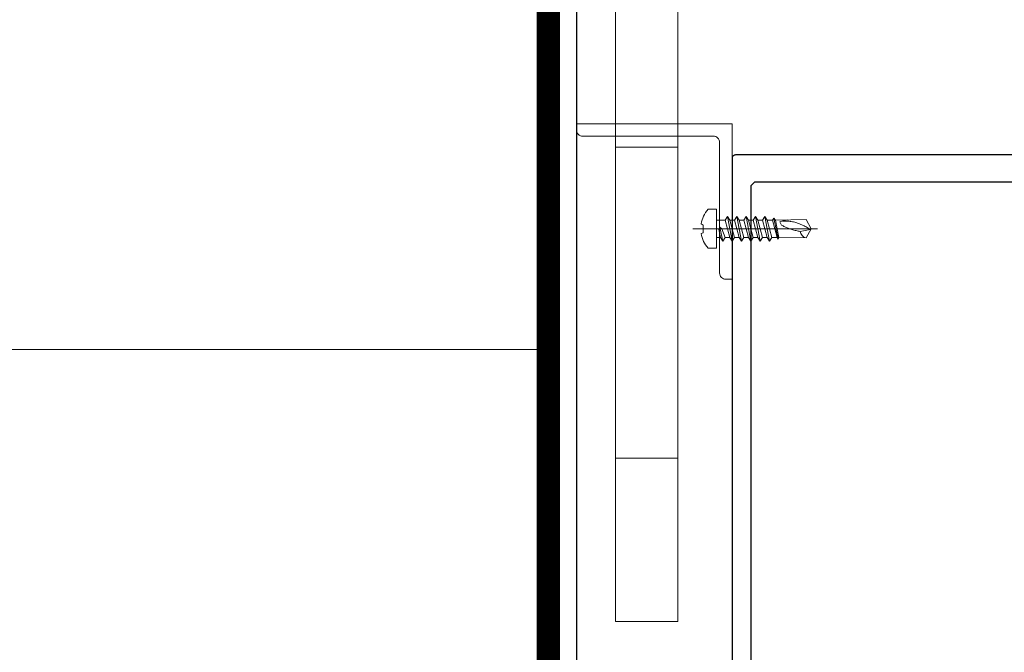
# Model space of a CAD drawing. Extents: x 4615668 to 9294084, y 5325188 to 10688993.
# Tile 49 of 256: x 4635291 to 4635304, y 5331521 to 5331529. Entities that reach past the tile are written whole.
import ezdxf

# ---------------------------------------------------------------- set-up
doc = ezdxf.new("R2010")
doc.units = 0
doc.header["$MEASUREMENT"] = 0
for name, color, linetype, lineweight in [('.konstrukcjastalowa', 5, 'Continuous', 5), ('.kotwy', 6, 'Continuous', 5), ('A_wymiary', 152, 'Continuous', 5), ('AW_OBRÓBKI', 3, 'Continuous', 5), ('AW_PROFILE', 7, 'Continuous', 5), ('hatch', 253, 'Continuous', 0), ('ocieplenie', 214, 'Continuous', 13)]:
    doc.layers.add(name, color=color, linetype=linetype, lineweight=lineweight)
doc.layers.add('CrossSectionsProfils', color=7, linetype='Continuous')
doc.styles.add('wewn', font='arial.ttf', dxfattribs={"height": 12})
doc.linetypes.add('BATTING', pattern='A,0.00254,-2.54,[134,ltypeshp.shx,S=2.54,R=0,X=-2.54,Y=0],-5.08,[134,ltypeshp.shx,S=2.54,R=180,X=2.54,Y=0],-2.54', length=10.16254)
doc.dimstyles.new('Kopia 1do100 wew', dxfattribs={"dimscale": 0.5, "dimtxt": 8, "dimasz": 15, "dimexe": 20, "dimexo": 0, "dimgap": 5, "dimtad": 1, "dimdec": 0, "dimzin": 9, "dimtxsty": 'wewn', "dimblk": 'ARCHTICK', "dimcen": 3, "dimdle": 20, "dimclrd": 256, "dimclre": 256, "dimclrt": 256, "dimadec": 0, "dimazin": 2, "dimtfac": 1, "dimtdec": 0, "dimtix": 1, "dimtmove": 2, "dimatfit": 3, "dimldrblk": 'NONE', "dimfxl": 0, "dimtvp": 1, "dimtolj": 1, "dimtzin": 0, "dimlwd": 5, "dimlwe": 5, "dimarcsym": 0})

# ---------------------------------------------------------------- blocks, each defined once
blk = doc.blocks.new('K43_0482_X', base_point=(52.501, 1020))
at = {"layer": 'CrossSectionsProfils', "flags": 128}
for points in [[(46.8099, 1000), (48.51093, 1000), (49.00444, 1000.50401), (49.00444, 1001.50153), (48.00692, 1001.50153), (48.00692, 1003.49657), (48.51093, 1004.00058), (49.73945, 1004.00058), (52.51151, 1005.59661), (55.27306, 1004.00058), (56.51208, 1004.00058), (57.00559, 1003.49657), (57.00559, 1001.50153), (56.00807, 1001.50153), (56.00807, 1000.50401), (56.51208, 1000), (58.20261, 1000), (58.50712, 1000.30451), (58.50712, 1034.99717), (59.01113, 1035.50118), (74.59343, 1035.50118), (75.09744, 1034.99717), (75.09744, 1027.00652), (74.09992, 1025.9985), (68.0098, 1025.9985), (66.50827, 1024.49697), (66.50827, 1020.29689), (66.80228, 1020.00288), (69.00732, 1020.00288), (69.51133, 1020.50689), (69.51133, 1021.0004), (68.0098, 1021.0004), (68.0098, 1023.00594), (68.50331, 1023.49945), (71.75837, 1023.49945), (72.01038, 1023.75145), (72.25188, 1023.49945), (75.50695, 1023.49945), (76.01096, 1023.00594), (76.01096, 1021.0004), (74.49893, 1021.0004), (74.49893, 1020.50689), (75.00294, 1020.00288), (77.19748, 1020.00288), (77.50198, 1020.29689), (77.50198, 1104.498), (77.49148, 1104.582), (77.48098, 1104.6555), (77.44948, 1104.72901), (77.40748, 1104.79201), (77.35498, 1104.85501), (77.29198, 1104.90751), (77.22898, 1104.94951), (77.15548, 1104.98101), (77.08198, 1104.99151), (76.99797, 1105.00201), (28.00404, 1105.00201), (27.92003, 1104.99151), (27.84653, 1104.98101), (27.77303, 1104.94951), (27.71003, 1104.90751), (27.64703, 1104.85501), (27.59453, 1104.79201), (27.55253, 1104.72901), (27.52103, 1104.6555), (27.51053, 1104.582), (27.50003, 1104.498), (27.50003, 1020.29689), (27.80453, 1020.00288), (29.99907, 1020.00288), (30.50308, 1020.50689), (30.50308, 1021.0004), (29.00156, 1021.0004), (29.00156, 1023.00594), (29.50556, 1023.49945), (32.75013, 1023.49945), (33.00213, 1023.75145), (33.25414, 1023.49945), (36.4987, 1023.49945), (37.00271, 1023.00594), (37.00271, 1021.0004), (35.50118, 1021.0004), (35.50118, 1020.50689), (36.00519, 1020.00288), (38.19973, 1020.00288), (38.50424, 1020.29689), (38.50424, 1024.49697), (37.00271, 1025.9985), (30.90209, 1025.9985), (29.90457, 1027.00652), (29.90457, 1034.99717), (30.39808, 1035.50118), (46.01188, 1035.50118), (46.50539, 1034.99717), (46.50539, 1000.30451), (46.8099, 1000)], [(75.09744, 1101.00143), (74.59343, 1101.50544), (30.39808, 1101.50544), (29.89407, 1101.00143), (29.89407, 1038.50424), (30.39808, 1038.00023), (74.59343, 1038.00023), (75.09744, 1038.50424), (75.09744, 1101.00143)], [(49.00444, 1034.99717), (48.51093, 1034.50366), (48.51093, 1007.62315), (49.25644, 1007.18214), (51.70299, 1008.59966), (53.30952, 1008.59966), (55.75607, 1007.18214), (56.51208, 1007.62315), (56.51208, 1034.50366), (56.00807, 1034.99717), (49.00444, 1034.99717)]]:
    blk.add_lwpolyline(points, dxfattribs=at)
blk = doc.blocks.new('3D góra 80002052_51')
at = {"layer": '.konstrukcjastalowa', "color": 251, "linetype": 'Continuous'}
for p, q in [((75, -49), (83, -49)), ((75, -89), (83, -89))]:
    blk.add_line(p, q, dxfattribs=at)
at = {"layer": '.kotwy'}
blk.add_lwpolyline([(0, 0), (230, 0), (230, -10), (155, -10), (155, -110), (147, -110), (147, -10), (83, -10), (83, -110), (75, -110), (75, -10), (0, -10), (0, 0)], dxfattribs=at)
blk = doc.blocks.new('SAMOWIERT_')
at = {"layer": 'AW_OBRÓBKI', "color": 6}
blk.add_lwpolyline([(0, 6.1), (0, -25.97)], dxfattribs=at)
at = {"layer": 'AW_OBRÓBKI', "color": 3}
for points in [[(-2.25, 0), (-5, 0), (-5, 2.18, -0.13616), (-1.25, 3.92), (-1.01, 3.42), (0.96, 3.42), (1.25, 3.92, -0.13614), (5, 2.18), (5, 0), (2.25, 0)], [(0.95, -16.7, 0.01995), (0.5, -17.53, 0.01994), (0.13, -18.4, 0.02331), (-0.18, -19.33, 0.01562), (-0.48, -20.51, 0.00749), (-0.58, -21.01, 0.0075), (-0.67, -21.52)], [(-0.15, -24.06, 0.02025), (0.46, -23.05, 0.02025), (0.98, -21.98, 0.0221), (1.5, -20.66, 0.03399), (1.8, -19.55, 0.03398), (1.95, -18.26, 0.034), (1.93, -16.97)], [(1.8, -16.29, -0.08545), (2.28, -18.29)], [(-0.67, -21.52, 0.33124), (-2.35, -23.02)]]:
    blk.add_lwpolyline(points, format="xyb", dxfattribs=at)
for points in [[(-2.25, 0), (-2.25, -1), (-3.15, -1.6), (-2.25, -2.2), (-2.25, -3.4), (-3.15, -4), (-2.25, -4.6), (-2.25, -5.8), (-3.15, -6.4), (-2.25, -7), (-2.25, -8.2), (-3.15, -8.8), (-2.25, -9.4), (-2.25, -10.6), (-3.15, -11.2), (-2.25, -11.8), (-2.25, -13), (-3.15, -13.6), (-2.25, -14.2), (-2.25, -15.58), (-2.69, -15.9), (-2.25, -16.04), (-2.35, -23.02), (0, -24.38)], [(-2.25, 0), (2.25, 0)], [(2.25, 0), (2.25, -2.2), (3.15, -2.8), (2.25, -3.4), (2.25, -4.6), (3.15, -5.2), (2.25, -5.8), (2.25, -7), (3.15, -7.6), (2.25, -8.2), (2.25, -9.4), (3.15, -10), (2.25, -10.6), (2.25, -11.8), (3.15, -12.4), (2.25, -13), (2.25, -14.38), (2.76, -14.78), (2.24, -15.14), (2.34, -23.02), (0, -24.38)], [(-3.15, -1.6), (0.45, -0.82)], [(-2.25, -2.2), (-0.05, -1.34), (0.45, -0.82), (-0.12, -0.58)], [(-2.25, -1), (-0.12, -0.58)], [(-2.25, -3.4), (2.25, -2.2)], [(3.15, -2.8), (-3.15, -4)], [(2.25, -3.4), (-2.25, -4.6)], [(2.25, -4.6), (-2.25, -5.8)], [(-3.15, -6.4), (3.15, -5.2)], [(-2.25, -7), (2.25, -5.8)], [(2.25, -7), (-2.25, -8.2)], [(-3.15, -8.8), (3.15, -7.6)], [(3.15, -10), (-3.15, -11.2)], [(-2.25, -9.4), (2.25, -8.2)], [(2.25, -9.4), (-2.25, -10.6)], [(-3.15, -13.6), (3.15, -12.4)], [(-2.25, -11.8), (2.25, -10.6)], [(2.25, -11.8), (-2.25, -13)], [(2.76, -14.78), (-2.69, -15.9)], [(-2.25, -14.2), (2.25, -13)], [(2.25, -14.38), (-2.25, -15.58)], [(-2.25, -16.04), (2.24, -15.14)], [(1.8, -16.29), (0.95, -16.7)], [(-0.67, -21.52), (-0.15, -24.06), (0.1, -24.32)]]:
    blk.add_lwpolyline(points, dxfattribs=at)
blk = doc.blocks.new('kątownik alu 20x20x2')
at = {"lineweight": 9}
blk.add_lwpolyline([(-24, -2, -0.414214), (-25, -1), (-25, 0), (0, 0), (0, -25), (-1, -25, -0.414214), (-2, -24), (-2, -3, 0.414214), (-3, -2)], format="xyb", close=True, dxfattribs=at)
blk = doc.blocks.new('hmhj')
at = {"lineweight": 5, "xscale": 0.5000000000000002, "yscale": 0.5000000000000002, "zscale": 0.5000000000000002, "rotation": 90}
blk.add_blockref('SAMOWIERT_', (4664132.76, 5311160.11), dxfattribs=at)
at = {"layer": 'AW_PROFILE', "lineweight": 5, "xscale": -0.8, "yscale": 0.8, "zscale": 0.8, "rotation": 270}
blk.add_blockref('kątownik alu 20x20x2', (4664134.76, 5311173.61), dxfattribs=at)
blk = doc.blocks.new('_ArchTick')
at = {"color": 0, "linetype": 'ByBlock', "const_width": 0.15}
blk.add_lwpolyline([(-0.5, -0.5), (0.5, 0.5)], dxfattribs=at)
blk = doc.blocks.new('*D5555')
at = {"layer": 'A_wymiary', "lineweight": 5, "ltscale": 40}
for p, q in [((4635318.839, 5331517.55), (4635318.839, 5331542.55)), ((4635318.839, 5331532.55), (4635318.839, 5331540.05)), ((4635303.017, 5331532.55), (4635328.839, 5331532.55)), ((4635303.017, 5331527.55), (4635328.839, 5331527.55)), ((4635318.839, 5331527.55), (4635318.839, 5331520.05))]:
    blk.add_line(p, q, dxfattribs=at)
at = {"layer": 'Defpoints', "color": 0}
for p in [(4635303.017, 5331532.55), (4635318.839, 5331532.55), (4635303.017, 5331527.55)]:
    blk.add_point(p, dxfattribs=at)
at = {"layer": 'A_wymiary', "linetype": 'ByBlock', "lineweight": 5, "xscale": 7.5, "yscale": 7.5, "zscale": 7.5}
for p, rotation in [((4635318.839, 5331532.55), 270), ((4635318.839, 5331527.55), 90)]:
    blk.add_blockref('_ArchTick', p, dxfattribs=dict(at, rotation=rotation))
at = {"layer": 'A_wymiary', "ltscale": 40, "insert": (4635310.236, 5331530.05), "char_height": 12, "attachment_point": 5, "rotation": 90, "style": 'wewn'}
blk.add_mtext('\\A1;5', dxfattribs=at)
blk = doc.blocks.new('_None')

msp = doc.modelspace()

# ---------------------------------------------------------------- linework, layer by layer
at = {"layer": 'hatch', "linetype": 'BATTING', "lineweight": 0, "ltscale": 7.5}
msp.add_lwpolyline([(4635265.701, 5331525.05), (4635298.042, 5331525.05)], dxfattribs=at)
at = {"layer": 'ocieplenie', "lineweight": 0, "ltscale": 40, "const_width": 0.3}
msp.add_lwpolyline([(4635298.154, 5331532.55), (4635298.154, 5331517.572), (4635265.701, 5331517.572)], dxfattribs=at)
at = {"layer": 'ocieplenie', "lineweight": -3, "ltscale": 40}
msp.add_lwpolyline([(4635298.517, 5331532.55), (4635298.517, 5331513.572), (4635265.701, 5331513.572)], dxfattribs=at)

# ---------------------------------------------------------------- block references
at = {"layer": '.kotwy', "lineweight": 5, "xscale": 0.1, "yscale": 0.1, "zscale": 0.1}
msp.add_blockref('3D góra 80002052_51', (4635291.517, 5331532.55), dxfattribs=at)
at = {"layer": 'A_wymiary', "xscale": 0.1, "yscale": 0.1, "zscale": 0.1}
msp.add_blockref('hmhj', (4168887.04, 4800410.589), dxfattribs=at)
at = {"layer": 'CrossSectionsProfils', "xscale": 0.1, "yscale": 0.1, "zscale": 0.1}
msp.add_blockref('K43_0482_X', (4635303.017, 5331519.05), dxfattribs=at)
msp.add_blockref('K43_0482_X', (4635303.017, 5331519.05), dxfattribs=at)

# ---------------------------------------------------------------- dimensions: what is measured, and where the dimension line sits
at = {"layer": 'A_wymiary', "ltscale": 40}
dim = msp.add_linear_dim(base=(4635318.839, 5331532.55), p1=(4635303.017, 5331527.55), p2=(4635303.017, 5331532.55), angle=90, dimstyle='Kopia 1do100 wew', override={"dimtxsty": 'wewn', "dimldrblk": 'None'}, dxfattribs=at)
dim.commit()
dim.dimension.update_dxf_attribs({"geometry": '*D5555', "text_midpoint": (4635310.236, 5331530.05)})

doc.saveas('drawing.dxf')
